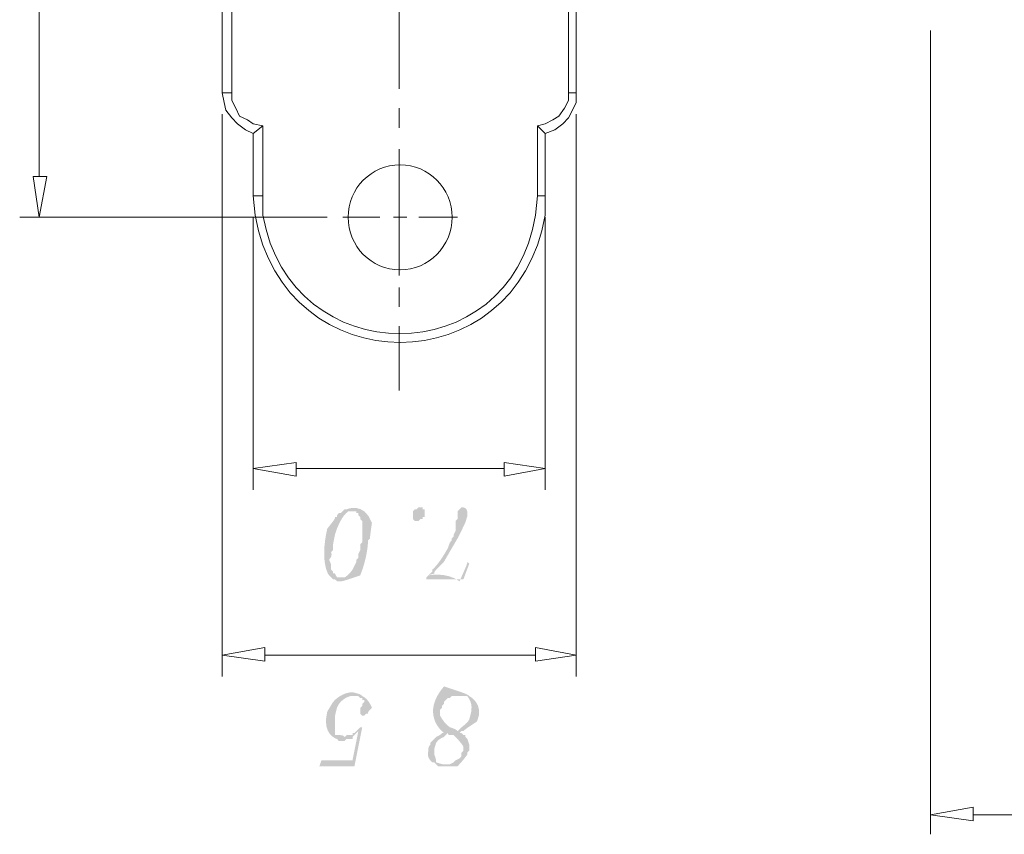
# Model space of a CAD drawing. Header units: millimetres. Extents: x -11 to 661, y -103 to 290.
# Tile 1 of 14: x 455 to 475, y -101 to -84. Entities that reach past the tile are written whole.
import ezdxf

# ---------------------------------------------------------------- set-up
doc = ezdxf.new("R2010")
doc.units = ezdxf.units.MM
doc.header["$LTSCALE"] = 23.749
doc.layers.get('0').update_dxf_attribs({"linetype": 'CONTINUOUS'})

msp = doc.modelspace()

# ---------------------------------------------------------------- hatches: boundary and pattern name
at = {"lineweight": 0}
h = msp.add_hatch(color=0, dxfattribs=at)
edge = h.paths.add_edge_path(flags=0)
edge.add_spline(control_points=[(461.237, -95.344), (461.277, -95.344), (461.277, -95.344), (461.277, -95.344), (461.318, -95.344), (461.318, -95.344), (461.318, -95.344), (461.359, -95.344), (461.359, -95.344), (461.724, -95.222), (461.887, -94.816), (461.887, -94.491), (461.887, -94.491), (461.928, -94.45), (461.928, -94.45), (461.928, -94.45), (461.928, -94.41), (461.928, -94.41), (461.968, -94.125), (461.806, -93.678), (461.44, -93.841), (461.44, -93.841), (461.399, -93.841), (461.399, -93.841), (461.399, -93.841), (461.359, -93.881), (461.359, -93.881), (461.359, -93.881), (461.603, -93.881), (461.603, -93.881), (461.603, -93.881), (461.643, -93.881), (461.643, -93.881), (461.643, -93.881), (461.643, -93.922), (461.643, -93.922), (461.643, -93.922), (461.684, -93.922), (461.684, -93.922), (461.684, -93.922), (461.684, -93.963), (461.684, -93.963), (461.684, -93.963), (461.724, -94.003), (461.724, -94.003), (461.724, -94.003), (461.724, -94.044), (461.724, -94.044), (461.724, -94.044), (461.765, -94.085), (461.765, -94.085), (461.765, -94.085), (461.765, -94.125), (461.765, -94.125), (461.765, -94.125), (461.765, -94.166), (461.765, -94.166), (461.765, -94.166), (461.765, -94.41), (461.765, -94.41), (461.765, -94.41), (461.765, -94.45), (461.765, -94.45), (461.765, -94.45), (461.765, -94.532), (461.765, -94.532), (461.765, -94.532), (461.724, -94.572), (461.724, -94.572), (461.724, -94.572), (461.724, -94.613), (461.724, -94.613), (461.724, -94.613), (461.724, -94.653), (461.724, -94.653), (461.724, -94.653), (461.724, -94.694), (461.724, -94.694), (461.724, -94.694), (461.684, -94.775), (461.684, -94.775), (461.684, -94.775), (461.684, -94.816), (461.684, -94.816), (461.684, -94.816), (461.684, -94.857), (461.684, -94.857), (461.684, -94.857), (461.643, -94.897), (461.643, -94.897), (461.643, -94.897), (461.643, -94.938), (461.643, -94.938), (461.643, -94.938), (461.603, -95.019), (461.603, -95.019), (461.562, -95.101), (461.481, -95.222), (461.399, -95.263), (461.399, -95.263), (461.359, -95.263), (461.359, -95.263), (461.359, -95.263), (461.318, -95.263), (461.318, -95.263), (461.318, -95.263), (461.115, -95.263), (461.115, -95.263), (461.115, -95.263), (461.155, -95.304), (461.155, -95.304), (461.155, -95.304), (461.196, -95.304), (461.196, -95.304), (461.196, -95.304), (461.237, -95.344), (461.237, -95.344), (461.237, -95.344)], knot_values=[0, 0, 0, 0, 1, 1, 1, 2, 2, 2, 3, 3, 3, 4, 4, 4, 5, 5, 5, 6, 6, 6, 7, 7, 7, 8, 8, 8, 9, 9, 9, 10, 10, 10, 11, 11, 11, 12, 12, 12, 13, 13, 13, 14, 14, 14, 15, 15, 15, 16, 16, 16, 17, 17, 17, 18, 18, 18, 19, 19, 19, 20, 20, 20, 21, 21, 21, 22, 22, 22, 23, 23, 23, 24, 24, 24, 25, 25, 25, 26, 26, 26, 27, 27, 27, 28, 28, 28, 29, 29, 29, 30, 30, 30, 31, 31, 31, 32, 32, 32, 33, 33, 33, 34, 34, 34, 35, 35, 35, 36, 36, 36, 37, 37, 37, 38, 38, 38, 38.0635, 38.0635, 38.0635, 38.0635], degree=3, periodic=0)
h = msp.add_hatch(color=0, dxfattribs=at)
edge = h.paths.add_edge_path(flags=0)
edge.add_spline(control_points=[(461.034, -94.247), (460.871, -94.979), (461.074, -95.222), (461.074, -95.222), (461.115, -95.263), (461.115, -95.263), (461.115, -95.263), (461.318, -95.263), (461.318, -95.263), (461.318, -95.263), (461.277, -95.263), (461.277, -95.263), (461.277, -95.263), (461.237, -95.263), (461.237, -95.263), (461.237, -95.263), (461.196, -95.182), (461.196, -95.182), (461.196, -95.182), (461.155, -95.182), (461.155, -95.182), (461.155, -95.182), (461.155, -95.141), (461.155, -95.141), (461.155, -95.141), (461.115, -95.101), (461.115, -95.101), (461.115, -95.101), (461.115, -94.979), (461.115, -94.979), (461.074, -94.897), (461.155, -94.816), (461.115, -94.735), (461.115, -94.735), (461.155, -94.694), (461.155, -94.694), (461.155, -94.694), (461.155, -94.613), (461.155, -94.613), (461.155, -94.613), (461.155, -94.572), (461.155, -94.572), (461.196, -94.369), (461.318, -93.963), (461.481, -93.881), (461.481, -93.881), (461.521, -93.881), (461.521, -93.881), (461.521, -93.881), (461.562, -93.881), (461.562, -93.881), (461.562, -93.881), (461.359, -93.881), (461.359, -93.881), (461.359, -93.881), (461.318, -93.922), (461.318, -93.922), (461.318, -93.922), (461.277, -93.922), (461.277, -93.922), (461.277, -93.922), (461.237, -93.963), (461.237, -93.963), (461.237, -93.963), (461.237, -94.003), (461.237, -94.003), (461.237, -94.003), (461.196, -94.003), (461.196, -94.003), (461.196, -94.003), (461.196, -94.044), (461.196, -94.044), (461.034, -94.247)], knot_values=[0, 0, 0, 0, 1, 1, 1, 2, 2, 2, 3, 3, 3, 4, 4, 4, 5, 5, 5, 6, 6, 6, 7, 7, 7, 8, 8, 8, 9, 9, 9, 10, 10, 10, 11, 11, 11, 12, 12, 12, 13, 13, 13, 14, 14, 14, 15, 15, 15, 16, 16, 16, 17, 17, 17, 18, 18, 18, 19, 19, 19, 20, 20, 20, 21, 21, 21, 22, 22, 22, 23, 23, 23, 24, 24, 24, 24], degree=3, periodic=0)
h = msp.add_hatch(color=0, dxfattribs=at)
h.dxf.hatch_style = 2
h.paths.add_polyline_path([(462.984, -93.8), (463.025, -93.8), (463.025, -93.841), (463.066, -93.841), (463.066, -93.881), (463.066, -93.922), (463.066, -94.003), (463.025, -94.003), (463.025, -94.044), (462.984, -94.044), (462.944, -94.085), (462.862, -94.085), (462.822, -94.044), (462.822, -94.003), (462.822, -93.963), (462.822, -93.922), (462.822, -93.881), (462.862, -93.841), (462.903, -93.841), (462.944, -93.8)])
h = msp.add_hatch(color=0, dxfattribs=at)
edge = h.paths.add_edge_path(flags=0)
edge.add_spline(control_points=[(463.228, -95.141), (463.187, -95.182), (463.187, -95.182), (463.187, -95.182), (463.147, -95.222), (463.147, -95.222), (463.147, -95.222), (463.269, -95.182), (463.269, -95.182), (463.269, -95.182), (463.269, -95.141), (463.269, -95.141), (463.472, -94.938), (463.635, -94.653), (463.756, -94.45), (463.756, -94.45), (463.797, -94.369), (463.797, -94.369), (463.838, -94.288), (464.122, -93.759), (463.838, -93.8), (463.838, -93.8), (463.797, -93.841), (463.797, -93.841), (463.797, -93.841), (463.797, -93.841), (463.797, -93.841), (463.797, -93.841), (463.756, -93.881), (463.756, -93.881), (463.756, -93.881), (463.756, -93.922), (463.756, -93.922), (463.756, -93.922), (463.756, -93.963), (463.756, -93.963), (463.756, -93.963), (463.756, -94.003), (463.756, -94.003), (463.756, -94.003), (463.756, -94.044), (463.756, -94.044), (463.756, -94.044), (463.716, -94.085), (463.716, -94.085), (463.716, -94.085), (463.716, -94.166), (463.716, -94.166), (463.716, -94.166), (463.716, -94.166), (463.716, -94.166), (463.716, -94.166), (463.716, -94.247), (463.716, -94.247), (463.716, -94.247), (463.716, -94.288), (463.716, -94.288), (463.716, -94.288), (463.675, -94.369), (463.675, -94.369), (463.675, -94.369), (463.675, -94.41), (463.675, -94.41), (463.675, -94.41), (463.635, -94.45), (463.635, -94.45), (463.635, -94.45), (463.635, -94.491), (463.635, -94.491), (463.635, -94.491), (463.594, -94.532), (463.594, -94.532), (463.553, -94.653), (463.35, -95.019), (463.228, -95.101), (463.228, -95.101), (463.228, -95.141), (463.228, -95.141), (463.228, -95.141)], knot_values=[0, 0, 0, 0, 1, 1, 1, 2, 2, 2, 3, 3, 3, 4, 4, 4, 5, 5, 5, 6, 6, 6, 7, 7, 7, 8, 8, 8, 9, 9, 9, 10, 10, 10, 11, 11, 11, 12, 12, 12, 13, 13, 13, 14, 14, 14, 15, 15, 15, 16, 16, 16, 17, 17, 17, 18, 18, 18, 19, 19, 19, 20, 20, 20, 21, 21, 21, 22, 22, 22, 23, 23, 23, 24, 24, 24, 25, 25, 25, 25.089803, 25.089803, 25.089803, 25.089803], degree=3, periodic=0)
h = msp.add_hatch(color=0, dxfattribs=at)
edge = h.paths.add_edge_path(flags=0)
edge.add_spline(control_points=[(463.147, -95.222), (463.106, -95.263), (463.106, -95.263), (463.106, -95.263), (463.106, -95.304), (463.106, -95.304), (463.106, -95.304), (463.878, -95.304), (463.878, -95.304), (463.878, -95.304), (464, -94.979), (464, -94.979), (464, -94.979), (463.96, -94.938), (463.96, -94.938), (463.96, -94.938), (463.96, -94.979), (463.96, -94.979), (463.797, -95.344), (463.513, -95.141), (463.147, -95.222), (463.147, -95.222)], knot_values=[0, 0, 0, 0, 1, 1, 1, 2, 2, 2, 3, 3, 3, 4, 4, 4, 5, 5, 5, 6, 6, 6, 6.0635, 6.0635, 6.0635, 6.0635], degree=3, periodic=0)
h = msp.add_hatch(color=0, dxfattribs=at)
edge = h.paths.add_edge_path(flags=0)
edge.add_spline(control_points=[(461.237, -98.636), (461.277, -98.677), (461.277, -98.677), (461.277, -98.677), (461.318, -98.677), (461.318, -98.677), (461.318, -98.677), (461.399, -98.677), (461.399, -98.677), (461.399, -98.677), (461.44, -98.636), (461.44, -98.636), (461.44, -98.636), (461.521, -98.636), (461.521, -98.636), (461.521, -98.636), (461.562, -98.636), (461.562, -98.636), (461.562, -98.636), (461.562, -98.596), (461.562, -98.596), (461.562, -98.596), (461.399, -98.596), (461.399, -98.596), (461.399, -98.596), (461.359, -98.555), (461.359, -98.555), (461.196, -98.555), (461.196, -98.352), (461.196, -98.23), (461.196, -98.23), (461.196, -98.189), (461.196, -98.189), (461.196, -98.189), (461.196, -98.149), (461.196, -98.149), (461.237, -97.986), (461.318, -97.783), (461.521, -97.742), (461.521, -97.742), (461.765, -97.742), (461.765, -97.742), (461.765, -97.742), (461.724, -97.701), (461.724, -97.701), (461.562, -97.661), (461.359, -97.661), (461.196, -97.823), (461.196, -97.823), (461.196, -97.823), (461.196, -97.823), (461.196, -97.823), (461.155, -97.864), (461.155, -97.864), (461.034, -98.067), (460.912, -98.555), (461.237, -98.636), (461.237, -98.636)], knot_values=[0, 0, 0, 0, 1, 1, 1, 2, 2, 2, 3, 3, 3, 4, 4, 4, 5, 5, 5, 6, 6, 6, 7, 7, 7, 8, 8, 8, 9, 9, 9, 10, 10, 10, 11, 11, 11, 12, 12, 12, 13, 13, 13, 14, 14, 14, 15, 15, 15, 16, 16, 16, 17, 17, 17, 18, 18, 18, 18.0635, 18.0635, 18.0635, 18.0635], degree=3, periodic=0)
h = msp.add_hatch(color=0, dxfattribs=at)
edge = h.paths.add_edge_path(flags=0)
edge.add_spline(control_points=[(463.391, -99.205), (463.472, -99.205), (463.472, -99.205), (463.472, -99.205), (463.513, -99.205), (463.513, -99.205), (463.513, -99.205), (463.594, -99.205), (463.594, -99.205), (463.756, -99.205), (463.878, -99.083), (463.96, -98.961), (463.96, -98.961), (463.96, -98.921), (463.96, -98.921), (463.96, -98.921), (464, -98.88), (464, -98.88), (464, -98.88), (464, -98.839), (464, -98.839), (464, -98.839), (464, -98.799), (464, -98.799), (464, -98.799), (464, -98.758), (464, -98.758), (464, -98.758), (463.96, -98.636), (463.96, -98.636), (463.96, -98.636), (463.96, -98.636), (463.96, -98.636), (463.96, -98.636), (463.919, -98.596), (463.919, -98.596), (463.919, -98.596), (463.919, -98.555), (463.919, -98.555), (463.919, -98.555), (463.878, -98.555), (463.878, -98.555), (463.878, -98.555), (463.838, -98.514), (463.838, -98.514), (463.838, -98.514), (463.797, -98.514), (463.797, -98.514), (463.797, -98.514), (463.838, -98.474), (463.838, -98.474), (463.838, -98.474), (463.878, -98.474), (463.878, -98.474), (463.878, -98.474), (463.756, -98.474), (463.756, -98.474), (463.756, -98.474), (463.716, -98.433), (463.716, -98.433), (463.594, -98.392), (463.472, -98.311), (463.391, -98.149), (463.391, -98.149), (463.391, -98.027), (463.391, -98.027), (463.391, -98.027), (463.431, -97.986), (463.431, -97.986), (463.431, -97.986), (463.431, -97.945), (463.431, -97.945), (463.431, -97.945), (463.472, -97.905), (463.472, -97.905), (463.472, -97.905), (463.472, -97.864), (463.472, -97.864), (463.472, -97.864), (463.513, -97.823), (463.513, -97.823), (463.513, -97.823), (463.553, -97.783), (463.553, -97.783), (463.553, -97.783), (463.594, -97.783), (463.594, -97.783), (463.594, -97.783), (463.635, -97.742), (463.635, -97.742), (463.635, -97.742), (463.675, -97.742), (463.675, -97.742), (463.675, -97.742), (463.716, -97.742), (463.716, -97.742), (463.716, -97.742), (463.756, -97.742), (463.756, -97.742), (463.756, -97.742), (464, -97.742), (464, -97.742), (464, -97.742), (463.96, -97.701), (463.96, -97.701), (463.472, -97.539), (462.984, -98.108), (463.431, -98.474), (463.431, -98.474), (463.472, -98.514), (463.472, -98.514), (463.472, -98.514), (463.431, -98.514), (463.431, -98.514), (463.431, -98.514), (463.553, -98.514), (463.553, -98.514), (463.553, -98.514), (463.553, -98.555), (463.553, -98.555), (463.675, -98.555), (463.838, -98.717), (463.878, -98.799), (463.878, -98.799), (463.878, -98.88), (463.878, -98.88), (463.878, -98.88), (463.838, -98.921), (463.838, -98.921), (463.838, -98.921), (463.838, -98.961), (463.838, -98.961), (463.838, -98.961), (463.838, -99.002), (463.838, -99.002), (463.838, -99.002), (463.797, -99.043), (463.797, -99.043), (463.797, -99.043), (463.716, -99.083), (463.716, -99.083), (463.716, -99.083), (463.675, -99.124), (463.675, -99.124), (463.675, -99.124), (463.675, -99.124), (463.675, -99.124), (463.675, -99.124), (463.594, -99.165), (463.594, -99.165), (463.594, -99.165), (463.553, -99.165), (463.553, -99.165), (463.553, -99.165), (463.513, -99.165), (463.513, -99.165), (463.513, -99.165), (463.309, -99.165), (463.309, -99.165), (463.309, -99.165), (463.309, -99.165), (463.309, -99.165), (463.309, -99.165), (463.35, -99.205), (463.35, -99.205), (463.35, -99.205), (463.391, -99.205), (463.391, -99.205), (463.391, -99.205)], knot_values=[0, 0, 0, 0, 1, 1, 1, 2, 2, 2, 3, 3, 3, 4, 4, 4, 5, 5, 5, 6, 6, 6, 7, 7, 7, 8, 8, 8, 9, 9, 9, 10, 10, 10, 11, 11, 11, 12, 12, 12, 13, 13, 13, 14, 14, 14, 15, 15, 15, 16, 16, 16, 17, 17, 17, 18, 18, 18, 19, 19, 19, 20, 20, 20, 21, 21, 21, 22, 22, 22, 23, 23, 23, 24, 24, 24, 25, 25, 25, 26, 26, 26, 27, 27, 27, 28, 28, 28, 29, 29, 29, 30, 30, 30, 31, 31, 31, 32, 32, 32, 33, 33, 33, 34, 34, 34, 35, 35, 35, 36, 36, 36, 37, 37, 37, 38, 38, 38, 39, 39, 39, 40, 40, 40, 41, 41, 41, 42, 42, 42, 43, 43, 43, 44, 44, 44, 45, 45, 45, 46, 46, 46, 47, 47, 47, 48, 48, 48, 49, 49, 49, 50, 50, 50, 51, 51, 51, 52, 52, 52, 53, 53, 53, 54, 54, 54, 55, 55, 55, 55.0635, 55.0635, 55.0635, 55.0635], degree=3, periodic=0)
h = msp.add_hatch(color=0, dxfattribs=at)
edge = h.paths.add_edge_path(flags=0)
edge.add_spline(control_points=[(461.724, -98.108), (461.724, -98.108), (461.724, -98.108), (461.724, -98.108), (461.765, -98.149), (461.765, -98.149), (461.765, -98.149), (461.806, -98.149), (461.806, -98.149), (461.806, -98.149), (461.846, -98.108), (461.846, -98.108), (461.846, -98.108), (461.887, -98.108), (461.887, -98.108), (461.887, -98.108), (461.887, -98.067), (461.887, -98.067), (461.968, -97.986), (461.887, -97.783), (461.765, -97.742), (461.765, -97.742), (461.562, -97.742), (461.562, -97.742), (461.562, -97.742), (461.603, -97.742), (461.603, -97.742), (461.603, -97.742), (461.643, -97.742), (461.643, -97.742), (461.643, -97.742), (461.684, -97.742), (461.684, -97.742), (461.684, -97.742), (461.724, -97.783), (461.724, -97.783), (461.724, -97.783), (461.765, -97.783), (461.765, -97.783), (461.765, -97.783), (461.765, -97.823), (461.765, -97.823), (461.765, -97.823), (461.806, -97.823), (461.806, -97.823), (461.806, -97.823), (461.806, -97.864), (461.806, -97.864), (461.806, -97.864), (461.765, -97.905), (461.765, -97.905), (461.765, -97.905), (461.765, -97.945), (461.765, -97.945), (461.765, -97.945), (461.765, -97.945), (461.765, -97.945), (461.765, -97.945), (461.724, -97.986), (461.724, -97.986), (461.724, -97.986), (461.724, -98.027), (461.724, -98.027), (461.724, -98.027), (461.724, -98.067), (461.724, -98.067), (461.724, -98.067), (461.724, -98.108), (461.724, -98.108), (461.724, -98.108)], knot_values=[0, 0, 0, 0, 1, 1, 1, 2, 2, 2, 3, 3, 3, 4, 4, 4, 5, 5, 5, 6, 6, 6, 7, 7, 7, 8, 8, 8, 9, 9, 9, 10, 10, 10, 11, 11, 11, 12, 12, 12, 13, 13, 13, 14, 14, 14, 15, 15, 15, 16, 16, 16, 17, 17, 17, 18, 18, 18, 19, 19, 19, 20, 20, 20, 21, 21, 21, 22, 22, 22, 22.089803, 22.089803, 22.089803, 22.089803], degree=3, periodic=1)
h = msp.add_hatch(color=0, dxfattribs=at)
edge = h.paths.add_edge_path(flags=0)
edge.add_spline(control_points=[(463.838, -98.392), (463.756, -98.474), (463.756, -98.474), (463.756, -98.474), (463.878, -98.474), (463.878, -98.474), (463.878, -98.474), (463.919, -98.433), (463.919, -98.433), (464.163, -98.27), (464.325, -97.905), (464, -97.742), (464, -97.742), (463.756, -97.742), (463.756, -97.742), (463.756, -97.742), (463.797, -97.742), (463.797, -97.742), (463.797, -97.742), (463.838, -97.742), (463.838, -97.742), (463.96, -97.742), (464.082, -97.905), (464.041, -98.027), (464.041, -98.027), (464.041, -98.067), (464.041, -98.067), (464.041, -98.067), (464.041, -98.067), (464.041, -98.067), (464, -98.23), (463.96, -98.311), (463.838, -98.392), (463.838, -98.392)], knot_values=[0, 0, 0, 0, 1, 1, 1, 2, 2, 2, 3, 3, 3, 4, 4, 4, 5, 5, 5, 6, 6, 6, 7, 7, 7, 8, 8, 8, 9, 9, 9, 10, 10, 10, 10.1905, 10.1905, 10.1905, 10.1905], degree=3, periodic=0)
h = msp.add_hatch(color=0, dxfattribs=at)
h.dxf.hatch_style = 2
h.paths.add_polyline_path([(460.871, -99.205), (461.603, -99.205), (461.765, -98.392), (461.724, -98.392), (461.643, -98.474), (461.684, -98.474), (461.562, -99.083), (460.912, -99.083)])
h = msp.add_hatch(color=0, dxfattribs=at)
h.dxf.hatch_style = 2
h.paths.add_polyline_path([(461.562, -98.596), (461.603, -98.555), (461.684, -98.474), (461.643, -98.474), (461.603, -98.514), (461.562, -98.514), (461.562, -98.555), (461.521, -98.555), (461.481, -98.555), (461.44, -98.555), (461.399, -98.596)])
h = msp.add_hatch(color=0, dxfattribs=at)
edge = h.paths.add_edge_path(flags=0)
edge.add_spline(control_points=[(463.228, -99.124), (463.269, -99.124), (463.269, -99.124), (463.269, -99.124), (463.309, -99.165), (463.309, -99.165), (463.309, -99.165), (463.513, -99.165), (463.513, -99.165), (463.513, -99.165), (463.472, -99.165), (463.472, -99.165), (463.472, -99.165), (463.431, -99.165), (463.431, -99.165), (463.309, -99.124), (463.309, -99.043), (463.269, -98.961), (463.269, -98.961), (463.269, -98.921), (463.269, -98.921), (463.269, -98.921), (463.269, -98.839), (463.269, -98.839), (463.309, -98.717), (463.35, -98.636), (463.472, -98.596), (463.472, -98.596), (463.553, -98.514), (463.553, -98.514), (463.553, -98.514), (463.431, -98.514), (463.431, -98.514), (463.431, -98.514), (463.391, -98.555), (463.391, -98.555), (463.309, -98.596), (463.269, -98.636), (463.187, -98.717), (463.187, -98.717), (463.187, -98.758), (463.187, -98.758), (463.187, -98.758), (463.147, -98.799), (463.147, -98.799), (463.147, -98.88), (463.106, -99.002), (463.187, -99.083), (463.187, -99.083), (463.228, -99.124), (463.228, -99.124), (463.228, -99.124), (463.228, -99.124), (463.228, -99.124), (463.228, -99.124)], knot_values=[0, 0, 0, 0, 1, 1, 1, 2, 2, 2, 3, 3, 3, 4, 4, 4, 5, 5, 5, 6, 6, 6, 7, 7, 7, 8, 8, 8, 9, 9, 9, 10, 10, 10, 11, 11, 11, 12, 12, 12, 13, 13, 13, 14, 14, 14, 15, 15, 15, 16, 16, 16, 17, 17, 17, 17.089803, 17.089803, 17.089803, 17.089803], degree=3, periodic=0)

# ---------------------------------------------------------------- linework, layer by layer
at = {"color": 0, "lineweight": 0}
for points in [[(455.019, -86.891), (455.019, -69.457)], [(458.839, -71.204), (458.839, -85.144)], [(459.042, -71.204), (459.042, -85.144)], [(466.073, -85.144), (466.073, -71.204)], [(466.235, -85.144), (466.235, -71.204)], [(473.628, -83.843), (473.628, -100.628)], [(459.042, -85.144), (458.839, -85.144)], [(458.839, -85.144), (458.88, -85.347), (458.92, -85.509), (459.042, -85.672), (459.164, -85.794), (459.327, -85.916), (459.489, -85.997)], [(459.042, -85.144), (459.042, -85.306), (459.123, -85.469), (459.205, -85.631), (459.367, -85.713), (459.489, -85.794), (459.692, -85.835)], [(465.423, -85.835), (465.585, -85.794), (465.748, -85.713), (465.87, -85.631), (465.992, -85.469), (466.073, -85.306), (466.073, -85.144)], [(465.585, -85.997), (465.788, -85.916), (465.951, -85.794), (466.073, -85.672), (466.154, -85.509), (466.235, -85.347), (466.235, -85.144)], [(466.073, -85.144), (466.235, -85.144)], [(458.839, -85.591), (458.839, -97.336)], [(466.235, -85.591), (466.235, -97.336)], [(459.489, -85.997), (459.692, -85.835)], [(459.692, -85.835), (459.692, -87.298)], [(465.423, -87.298), (465.423, -85.835)], [(465.585, -85.997), (465.423, -85.835)], [(459.489, -85.997), (459.489, -87.298)], [(465.585, -87.298), (465.585, -85.997)], [(459.692, -87.298), (459.489, -87.298)], [(465.423, -87.298), (465.585, -87.298)], [(461.034, -87.745), (454.612, -87.745)], [(459.489, -87.745), (459.489, -93.434)], [(465.585, -87.745), (465.585, -93.434)], [(464.732, -92.987), (460.383, -92.987)], [(459.733, -96.889), (465.382, -96.889)], [(474.522, -100.221), (483.219, -100.221)]]:
    msp.add_lwpolyline(points, dxfattribs=at)
at = {"color": 1, "lineweight": 0}
for points in [[(462.537, -85.062), (462.537, -82.583)], [(462.537, -85.875), (462.537, -85.469)], [(462.537, -88.801), (462.537, -86.322)], [(462.537, -87.338), (462.537, -86.566)], [(462.131, -87.745), (461.359, -87.745)], [(462.7, -87.745), (462.415, -87.745)], [(462.537, -87.867), (462.537, -87.623)], [(463.756, -87.745), (462.944, -87.745)], [(462.537, -88.964), (462.537, -88.151)], [(462.537, -89.614), (462.537, -89.208)], [(462.537, -91.362), (462.537, -90.021)]]:
    msp.add_lwpolyline(points, dxfattribs=at)
at = {"color": 0, "lineweight": 0}
for points in [[(454.897, -86.891), (455.181, -86.891), (455.019, -87.745)], [(460.383, -93.15), (460.383, -92.865), (459.489, -92.987)], [(464.732, -93.15), (464.732, -92.865), (465.585, -92.987)], [(459.733, -97.011), (459.733, -96.726), (458.839, -96.889)], [(465.382, -97.011), (465.382, -96.726), (466.235, -96.889)], [(474.522, -100.343), (474.522, -100.059), (473.628, -100.221)]]:
    msp.add_lwpolyline(points, close=True, dxfattribs=at)
msp.add_ellipse((462.556, -87.745), major_axis=(0, 1.097), ratio=0.990376, start_param=0, end_param=6.283185, dxfattribs=at)
for points in [[(459.489, -87.298), (459.489, -87.298), (459.53, -87.704), (459.53, -87.704), (460.139, -91.24), (464.976, -91.24), (465.585, -87.704), (465.585, -87.704), (465.585, -87.298), (465.585, -87.298)], [(459.692, -87.298), (459.692, -87.298), (459.692, -87.704), (459.692, -87.704), (460.261, -90.996), (464.854, -90.996), (465.382, -87.704), (465.382, -87.704), (465.423, -87.298), (465.423, -87.298)]]:
    msp.add_open_spline(points, degree=3, knots=[0, 0, 0, 0, 1, 1, 1, 2, 2, 2, 3, 3, 3, 3], dxfattribs=at)

doc.saveas('drawing.dxf')
